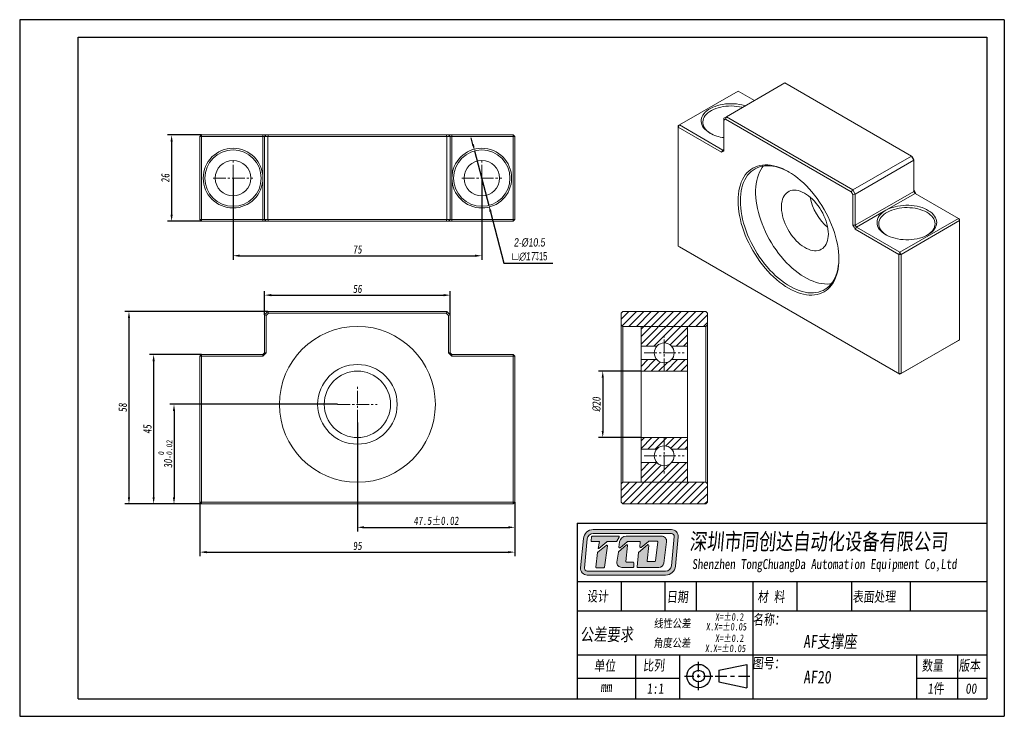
# Model space of a CAD drawing. Header units: millimetres. Extents: x 1063 to 1360, y 143 to 353.
import ezdxf

# ---------------------------------------------------------------- set-up
doc = ezdxf.new("R2010")
doc.units = ezdxf.units.MM
doc.linetypes.add('CENTER2', pattern=[28.575, 19.05, -3.175, 3.175, -3.175])
doc.layers.get('0').update_dxf_attribs({"lineweight": 20})
for name, color, linetype, lineweight in [('中心线', 5, 'CENTER2', 13), ('外框', 7, 'Continuous', 25), ('文字', 3, 'Continuous', 18), ('标注', 1, 'Continuous', 13)]:
    doc.layers.add(name, color=color, linetype=linetype, lineweight=lineweight)
doc.styles.get("Standard").update_dxf_attribs({"font": 'txt', "width": 0.8, "oblique": 5})
doc.dimstyles.new('ISO-25', dxfattribs={"dimtxt": 2.5, "dimasz": 2, "dimexe": 1.25, "dimexo": 0, "dimtad": 1, "dimzin": 9, "dimdsep": 46, "dimtxsty": 'Standard', "dimcen": 2.5, "dimadec": 0, "dimazin": 2, "dimtfac": 1, "dimtix": 1, "dimtmove": 0, "dimatfit": 0, "dimfxl": 0, "dimarcsym": 0})
doc.dimstyles.new('ISO-25$3', dxfattribs={"dimtxt": 2.5, "dimasz": 2, "dimexe": 1.25, "dimexo": 0, "dimtad": 1, "dimtoh": 1, "dimzin": 9, "dimdsep": 46, "dimtxsty": 'Standard', "dimcen": 2.5, "dimadec": 0, "dimazin": 2, "dimtfac": 1, "dimtix": 1, "dimtmove": 0, "dimatfit": 0, "dimfxl": 0, "dimarcsym": 0})

# ---------------------------------------------------------------- blocks, each defined once
blk = doc.blocks.new('55')
at = {"color": 7, "linetype": 'Continuous', "lineweight": 15}
for p, q in [((1404.45, 339.48), (1422.12, 349.68)), ((1460.31, 327.64), (1422.12, 349.68)), ((1407.98, 347.23), (1390.3, 337.02)), ((1412.93, 344.37), (1407.98, 347.23)), ((1403.74, 339.07), (1404.45, 339.48)), ((1403.74, 339.07), (1403.74, 338.49)), ((1404.24, 338.78), (1403.74, 338.49)), ((1403.74, 338.49), (1403.74, 329.27)), ((1404.45, 339.48), (1404.24, 338.78)), ((1442.13, 316.9), (1404.24, 338.78)), ((1404.45, 339.48), (1442.63, 317.43)), ((1390.3, 337.02), (1389.95, 336.41)), ((1390.3, 337.02), (1389.95, 336.82)), ((1389.95, 336.41), (1389.95, 336.82)), ((1389.95, 336.41), (1389.95, 300.48)), ((1403.03, 328.86), (1389.95, 336.41)), ((1390.3, 337.02), (1403.39, 329.47)), ((1403.74, 329.68), (1403.39, 329.47)), ((1403.39, 329.47), (1403.03, 328.86)), ((1403.03, 328.86), (1403.39, 329.06)), ((1403.39, 329.06), (1403.74, 329.27)), ((1442.63, 317.43), (1460.31, 327.64)), ((1461.01, 326.41), (1460.31, 327.64)), ((1460.51, 327.52), (1460.31, 327.64)), ((1460.51, 327.52), (1461.01, 326.65)), ((1461.01, 326.65), (1461.01, 326.41)), ((1443.34, 316.21), (1461.01, 326.41)), ((1461.01, 317.02), (1461.01, 326.41)), ((1442.63, 317.43), (1442.13, 316.9)), ((1442.63, 316.04), (1442.13, 316.9)), ((1442.63, 317.43), (1443.34, 316.21)), ((1443.34, 316.21), (1442.63, 316.04)), ((1442.63, 306.82), (1442.63, 316.04)), ((1443.34, 306.82), (1461.01, 317.02)), ((1443.34, 316.21), (1443.34, 306.82)), ((1461.37, 316.41), (1452.53, 311.31)), ((1461.37, 316.82), (1461.01, 317.43)), ((1461.37, 316.41), (1461.01, 317.02)), ((1461.72, 316.21), (1461.37, 316.82)), ((1474.45, 308.86), (1461.37, 316.41)), ((1452.53, 311.31), (1443.69, 306.2)), ((1456.77, 298.65), (1474.45, 308.86)), ((1474.45, 308.86), (1474.8, 308.25)), ((1474.45, 308.86), (1474.8, 308.65)), ((1442.63, 306.82), (1442.98, 306.2)), ((1443.34, 306.82), (1442.63, 306.82)), ((1442.98, 306.2), (1443.34, 305.59)), ((1443.34, 306.82), (1443.69, 306.2)), ((1443.34, 305.59), (1443.69, 306.2)), ((1443.69, 306.2), (1456.77, 298.65)), ((1474.8, 308.25), (1457.13, 298.04)), ((1474.8, 308.25), (1474.8, 308.65)), ((1474.8, 272.32), (1474.8, 308.25)), ((1456.42, 298.04), (1443.34, 305.59)), ((1389.95, 300.48), (1456.42, 262.11)), ((1389.95, 300.48), (1390.3, 300.28)), ((1456.77, 261.91), (1390.3, 300.28)), ((1456.42, 298.04), (1456.77, 298.65)), ((1456.42, 262.11), (1456.42, 298.04)), ((1456.42, 298.04), (1457.13, 298.04)), ((1457.13, 298.04), (1456.77, 298.65)), ((1457.13, 298.04), (1457.13, 262.11)), ((1474.45, 272.11), (1456.77, 261.91)), ((1457.13, 262.11), (1474.8, 272.32)), ((1474.8, 272.32), (1474.45, 272.11)), ((1456.42, 262.11), (1457.13, 262.11)), ((1456.42, 262.11), (1456.77, 261.91)), ((1456.77, 261.91), (1457.13, 262.11))]:
    blk.add_line(p, q, dxfattribs=at)
at = {"color": 7, "linetype": 'Continuous', "lineweight": 15, "flags": 128}
for points in [[(1399.5, 334.58), (1398.93, 334.94), (1398.42, 335.33), (1397.97, 335.75), (1397.6, 336.19), (1397.3, 336.64), (1397.08, 337.12), (1396.93, 337.6), (1396.86, 338.09), (1396.88, 338.58), (1396.97, 339.06), (1397.14, 339.54), (1397.39, 340.01), (1397.72, 340.46), (1398.11, 340.89), (1398.58, 341.3), (1399.11, 341.68), (1399.7, 342.04), (1400.34, 342.35), (1401.04, 342.64), (1401.77, 342.88), (1402.55, 343.08), (1403.35, 343.24), (1404.17, 343.35), (1405.01, 343.42), (1405.86, 343.44), (1406.71, 343.42), (1407.55, 343.35), (1408.37, 343.24), (1409.17, 343.08), (1409.95, 342.88), (1410.2, 342.8)], [(1409.36, 342.31), (1409.16, 342.36), (1408.39, 342.53), (1407.59, 342.64), (1406.78, 342.72), (1405.96, 342.75), (1405.14, 342.73), (1404.33, 342.67), (1403.53, 342.56), (1402.75, 342.41), (1402, 342.21), (1401.29, 341.98), (1400.62, 341.7), (1400, 341.39), (1399.43, 341.05), (1398.92, 340.68), (1398.48, 340.28), (1398.11, 339.85), (1397.81, 339.41), (1397.58, 338.96), (1397.44, 338.49), (1397.37, 338.02), (1397.38, 337.54), (1397.46, 337.07), (1397.63, 336.61), (1397.88, 336.16), (1398.2, 335.72), (1398.59, 335.3), (1399.04, 334.91), (1399.57, 334.54), (1399.68, 334.47)], [(1407.98, 314.16), (1408.01, 315.21), (1408.09, 316.21), (1408.23, 317.18), (1408.42, 318.11), (1408.67, 318.99), (1408.97, 319.82), (1409.32, 320.59), (1409.72, 321.32), (1410.17, 321.98), (1410.67, 322.58), (1411.22, 323.12), (1411.8, 323.6), (1412.43, 324.01), (1413.1, 324.35), (1413.81, 324.62), (1414.55, 324.82), (1415.32, 324.95), (1416.12, 325.01), (1416.94, 325), (1417.79, 324.91), (1418.66, 324.76), (1419.55, 324.53), (1420.44, 324.24), (1421.35, 323.87), (1422.27, 323.44), (1423.18, 322.94), (1424.1, 322.38), (1425.02, 321.76), (1425.92, 321.07), (1426.82, 320.33), (1427.71, 319.54), (1428.58, 318.69), (1429.42, 317.79), (1430.25, 316.85), (1431.05, 315.87), (1431.82, 314.85), (1432.56, 313.79), (1433.27, 312.71), (1433.93, 311.59), (1434.56, 310.46), (1435.15, 309.3), (1435.7, 308.14), (1436.19, 306.96), (1436.65, 305.77), (1437.05, 304.59), (1437.4, 303.41), (1437.7, 302.23), (1437.95, 301.07), (1438.14, 299.92), (1438.28, 298.79), (1438.36, 297.69), (1438.39, 296.61), (1438.36, 295.57), (1438.28, 294.56), (1438.14, 293.59), (1437.95, 292.66), (1437.7, 291.78), (1437.4, 290.96), (1437.05, 290.18), (1436.65, 289.46), (1436.19, 288.79), (1435.7, 288.19), (1435.15, 287.65), (1434.56, 287.18), (1433.93, 286.77), (1433.27, 286.43), (1432.56, 286.15), (1431.82, 285.95), (1431.05, 285.82), (1430.25, 285.76), (1429.42, 285.78), (1428.58, 285.86), (1427.71, 286.01), (1426.82, 286.24), (1425.92, 286.54), (1425.02, 286.9), (1424.1, 287.33), (1423.18, 287.83), (1422.27, 288.39), (1421.35, 289.02), (1420.44, 289.7), (1419.55, 290.44), (1418.66, 291.24), (1417.79, 292.08), (1416.94, 292.98), (1416.12, 293.92), (1415.32, 294.9), (1414.55, 295.92), (1413.81, 296.98), (1413.1, 298.07), (1412.43, 299.18), (1411.8, 300.31), (1411.22, 301.47), (1410.67, 302.64), (1410.17, 303.81), (1409.72, 305), (1409.32, 306.18), (1408.97, 307.37), (1408.67, 308.54), (1408.42, 309.71), (1408.23, 310.85), (1408.09, 311.98), (1408.01, 313.09), (1407.98, 314.16)], [(1423.36, 322.84), (1422.86, 323.11), (1421.96, 323.55), (1421.06, 323.93), (1420.17, 324.24), (1419.3, 324.47), (1418.44, 324.64), (1417.59, 324.74), (1416.78, 324.76), (1415.98, 324.71), (1415.22, 324.6), (1414.48, 324.41), (1413.78, 324.15), (1413.12, 323.82), (1412.49, 323.43), (1411.91, 322.97), (1411.37, 322.44), (1410.87, 321.85), (1410.42, 321.2), (1410.02, 320.49), (1409.67, 319.73), (1409.37, 318.92), (1409.13, 318.05), (1408.94, 317.14), (1408.8, 316.19), (1408.72, 315.19), (1408.69, 314.16)], [(1415.59, 324.66), (1415.24, 324.19), (1414.81, 323.51), (1414.44, 322.77), (1414.11, 321.98), (1413.84, 321.14), (1413.62, 320.25), (1413.46, 319.32), (1413.35, 318.35), (1413.29, 317.34), (1413.29, 316.29), (1413.35, 315.21), (1413.46, 314.11), (1413.62, 312.99), (1413.84, 311.85), (1414.11, 310.69), (1414.44, 309.53), (1414.81, 308.36), (1415.24, 307.19), (1415.71, 306.03), (1416.23, 304.87), (1416.79, 303.73), (1417.4, 302.6), (1418.04, 301.49), (1418.72, 300.41), (1419.44, 299.36), (1420.19, 298.34), (1420.97, 297.36), (1421.78, 296.42), (1422.61, 295.52), (1423.46, 294.67), (1424.33, 293.87), (1425.21, 293.12), (1426.1, 292.43), (1427, 291.8), (1427.91, 291.23), (1428.81, 290.72), (1429.72, 290.28), (1430.61, 289.91), (1431.5, 289.6), (1432.38, 289.36), (1433.24, 289.2), (1434.08, 289.1), (1434.9, 289.07), (1435.69, 289.12), (1436.08, 289.17)], [(1435.21, 304.16), (1435.18, 303.46), (1435.09, 302.79), (1434.96, 302.16), (1434.77, 301.58), (1434.52, 301.06), (1434.23, 300.59), (1433.89, 300.18), (1433.51, 299.83), (1433.08, 299.55), (1432.61, 299.34), (1432.11, 299.2), (1431.58, 299.12), (1431.02, 299.12), (1430.44, 299.19), (1429.84, 299.34), (1429.22, 299.55), (1428.6, 299.83), (1427.98, 300.17), (1427.35, 300.58), (1426.74, 301.05), (1426.13, 301.57), (1425.54, 302.15), (1424.97, 302.77), (1424.42, 303.44), (1423.9, 304.15), (1423.42, 304.88), (1422.97, 305.65), (1422.56, 306.43), (1422.2, 307.23), (1421.88, 308.03), (1421.62, 308.84), (1421.4, 309.64), (1421.24, 310.43), (1421.13, 311.21), (1421.07, 311.96), (1421.07, 312.68), (1421.13, 313.37), (1421.24, 314.02), (1421.4, 314.62), (1421.62, 315.17), (1421.88, 315.67), (1422.2, 316.11), (1422.56, 316.49), (1422.97, 316.8), (1423.42, 317.05), (1423.9, 317.23), (1424.42, 317.34), (1424.97, 317.37), (1425.54, 317.34), (1426.13, 317.23), (1426.74, 317.06), (1427.35, 316.81), (1427.98, 316.5), (1428.6, 316.12), (1429.22, 315.68), (1429.84, 315.19), (1430.44, 314.63), (1431.02, 314.03), (1431.58, 313.39), (1432.11, 312.7), (1432.61, 311.98), (1433.08, 311.23), (1433.51, 310.45), (1433.89, 309.66), (1434.23, 308.86), (1434.52, 308.05), (1434.77, 307.25), (1434.96, 306.45), (1435.09, 305.66), (1435.18, 304.9), (1435.21, 304.16)], [(1408.69, 314.16), (1408.72, 313.1), (1408.8, 312.01), (1408.94, 310.9), (1409.13, 309.77), (1409.37, 308.62), (1409.67, 307.46), (1410.02, 306.29), (1410.42, 305.12), (1410.87, 303.95), (1411.37, 302.79), (1411.91, 301.64), (1412.49, 300.51), (1413.12, 299.39), (1413.78, 298.29), (1414.48, 297.23), (1415.22, 296.19), (1415.98, 295.19), (1416.78, 294.23), (1417.59, 293.31), (1418.44, 292.43), (1419.3, 291.61), (1420.17, 290.83), (1421.06, 290.12), (1421.96, 289.45), (1422.86, 288.85), (1423.76, 288.31), (1424.67, 287.84), (1425.57, 287.43), (1426.46, 287.09), (1427.34, 286.82), (1428.21, 286.62), (1429.06, 286.48), (1429.89, 286.42), (1430.7, 286.43), (1431.48, 286.52), (1432.23, 286.67), (1432.95, 286.89), (1433.63, 287.19), (1434.28, 287.55), (1434.88, 287.98), (1435.44, 288.47), (1435.96, 289.03), (1436.44, 289.65), (1436.86, 290.33), (1437.24, 291.06), (1437.56, 291.85), (1437.83, 292.69), (1438.05, 293.58), (1438.21, 294.51), (1438.33, 295.49), (1438.38, 296.5), (1438.39, 296.82)], [(1464.9, 310.7), (1464.3, 311.01), (1463.64, 311.3), (1462.93, 311.54), (1462.19, 311.75), (1461.42, 311.91), (1460.63, 312.03), (1459.82, 312.1), (1459, 312.13), (1458.18, 312.11), (1457.36, 312.05), (1456.56, 311.94), (1455.78, 311.79), (1455.03, 311.6), (1454.32, 311.36), (1453.65, 311.09), (1453.03, 310.78), (1452.46, 310.43), (1451.96, 310.06), (1451.51, 309.66), (1451.14, 309.24), (1450.84, 308.8), (1450.62, 308.34), (1450.47, 307.88), (1450.4, 307.4), (1450.41, 306.93), (1450.5, 306.46), (1450.67, 305.99), (1450.91, 305.54), (1451.23, 305.1), (1451.62, 304.69), (1452.08, 304.29), (1452.6, 303.93), (1452.71, 303.86)], [(1452.53, 311.31), (1453.16, 311.64), (1453.83, 311.93), (1454.56, 312.19), (1455.32, 312.4), (1456.11, 312.57), (1456.93, 312.7), (1457.77, 312.79), (1458.61, 312.83), (1459.46, 312.82), (1460.3, 312.77), (1461.13, 312.67), (1461.94, 312.52), (1462.73, 312.33), (1463.47, 312.11), (1464.18, 311.84), (1464.85, 311.53), (1465.45, 311.19), (1466, 310.82), (1466.49, 310.42), (1466.91, 309.99), (1467.26, 309.55), (1467.54, 309.08), (1467.73, 308.61), (1467.85, 308.12), (1467.89, 307.63), (1467.85, 307.14), (1467.73, 306.66), (1467.54, 306.18), (1467.26, 305.72), (1466.91, 305.27), (1466.49, 304.85), (1466, 304.45), (1465.45, 304.08), (1464.85, 303.74), (1464.18, 303.43), (1463.47, 303.16), (1462.73, 302.93), (1461.94, 302.75), (1461.13, 302.6), (1460.3, 302.5), (1459.46, 302.45), (1458.61, 302.44), (1457.77, 302.48), (1456.93, 302.56), (1456.11, 302.69), (1455.32, 302.87), (1454.56, 303.08), (1453.83, 303.34), (1453.16, 303.63), (1452.53, 303.96)], [(1452.53, 303.96), (1451.94, 304.34), (1451.41, 304.75), (1450.96, 305.18), (1450.58, 305.65), (1450.28, 306.13), (1450.07, 306.62), (1449.94, 307.12), (1449.89, 307.63), (1449.94, 308.14), (1450.07, 308.65), (1450.28, 309.14), (1450.58, 309.62), (1450.96, 310.08), (1451.41, 310.52), (1451.94, 310.93), (1452.53, 311.31)], [(1465.08, 303.86), (1465.58, 304.2), (1466.06, 304.59), (1466.47, 305), (1466.8, 305.43), (1467.07, 305.88), (1467.25, 306.34), (1467.36, 306.81), (1467.39, 307.28), (1467.34, 307.76), (1467.21, 308.23), (1467.01, 308.69), (1466.73, 309.13), (1466.37, 309.56), (1465.95, 309.96), (1465.46, 310.34), (1464.9, 310.7)]]:
    blk.add_lwpolyline(points, dxfattribs=at)
at = {"color": 7, "linetype": 'Continuous', "lineweight": 15}
for centre, radius, start, end in [((1405.23, 345.02), 11.91, 241.2495, 262.8275), ((1445.65, 318.36), 16.22, 190.9513, 229.0434)]:
    blk.add_arc(centre, radius, start, end, dxfattribs=at)
blk = doc.blocks.new('*D10')
at = {"layer": 'Defpoints', "color": 0, "transparency": 16777216}
for p in [(1127.06, 305.53), (1202.06, 305.53), (1202.06, 282.13)]:
    blk.add_point(p, dxfattribs=at)
at = {"layer": '标注', "color": 0, "lineweight": -2, "transparency": 16777216}
for p, q in [((1127.06, 305.53), (1127.06, 280.88)), ((1202.06, 305.53), (1202.06, 280.88)), ((1129.06, 282.13), (1200.06, 282.13))]:
    blk.add_line(p, q, dxfattribs=at)
at = {"layer": '标注', "color": 0, "transparency": 16777216}
for points in [[(1129.06, 282.47), (1129.06, 281.8), (1127.06, 282.13)], [(1200.06, 282.47), (1200.06, 281.8), (1202.06, 282.13)]]:
    blk.add_solid(points, dxfattribs=at)
at = {"layer": '标注', "color": 0, "transparency": 16777216, "insert": (1164.56, 284.01), "char_height": 2.5, "attachment_point": 5}
blk.add_mtext('75', dxfattribs=at)
blk = doc.blocks.new('*D11')
at = {"layer": 'Defpoints', "color": 0, "transparency": 16777216}
for p in [(1117.56, 318.53), (1108.54, 292.53), (1117.56, 292.53)]:
    blk.add_point(p, dxfattribs=at)
at = {"layer": '标注', "color": 0, "lineweight": -2, "transparency": 16777216}
for p, q in [((1117.56, 318.53), (1107.29, 318.53)), ((1108.54, 316.53), (1108.54, 294.53)), ((1117.56, 292.53), (1107.29, 292.53))]:
    blk.add_line(p, q, dxfattribs=at)
at = {"layer": '标注', "color": 0, "transparency": 16777216}
for points in [[(1108.2, 316.53), (1108.87, 316.53), (1108.54, 318.53)], [(1108.2, 294.53), (1108.87, 294.53), (1108.54, 292.53)]]:
    blk.add_solid(points, dxfattribs=at)
at = {"layer": '标注', "color": 0, "transparency": 16777216, "insert": (1106.66, 305.53), "char_height": 2.5, "attachment_point": 5, "rotation": 90}
blk.add_mtext('26', dxfattribs=at)
blk = doc.blocks.new('*D12')
at = {"layer": 'Defpoints', "color": 0, "transparency": 16777216}
for p in [(1192.56, 270.25), (1136.56, 264.35), (1192.56, 264.35)]:
    blk.add_point(p, dxfattribs=at)
at = {"layer": '标注', "color": 0, "lineweight": -2, "transparency": 16777216}
for p, q in [((1136.56, 264.35), (1136.56, 271.5)), ((1138.56, 270.25), (1190.56, 270.25)), ((1192.56, 264.35), (1192.56, 271.5))]:
    blk.add_line(p, q, dxfattribs=at)
at = {"layer": '标注', "color": 0, "transparency": 16777216}
for points in [[(1138.56, 270.59), (1138.56, 269.92), (1136.56, 270.25)], [(1190.56, 270.59), (1190.56, 269.92), (1192.56, 270.25)]]:
    blk.add_solid(points, dxfattribs=at)
at = {"layer": '标注', "color": 0, "transparency": 16777216, "insert": (1164.56, 272.13), "char_height": 2.5, "attachment_point": 5}
blk.add_mtext('56', dxfattribs=at)
blk = doc.blocks.new('*D13')
at = {"layer": 'Defpoints', "color": 0, "transparency": 16777216}
for p in [(1117.56, 252.35), (1103.12, 207.35), (1117.56, 207.35)]:
    blk.add_point(p, dxfattribs=at)
at = {"layer": '标注', "color": 0, "lineweight": -2, "transparency": 16777216}
for p, q in [((1117.56, 252.35), (1101.87, 252.35)), ((1103.12, 250.35), (1103.12, 209.35)), ((1117.56, 207.35), (1101.87, 207.35))]:
    blk.add_line(p, q, dxfattribs=at)
at = {"layer": '标注', "color": 0, "transparency": 16777216}
for points in [[(1102.79, 250.35), (1103.45, 250.35), (1103.12, 252.35)], [(1102.79, 209.35), (1103.45, 209.35), (1103.12, 207.35)]]:
    blk.add_solid(points, dxfattribs=at)
at = {"layer": '标注', "color": 0, "transparency": 16777216, "insert": (1101.25, 229.85), "char_height": 2.5, "attachment_point": 5, "rotation": 90}
blk.add_mtext('45', dxfattribs=at)
blk = doc.blocks.new('*D14')
at = {"layer": 'Defpoints', "color": 0, "transparency": 16777216}
for p in [(1158.56, 237.35), (1109.26, 207.35), (1117.56, 207.35)]:
    blk.add_point(p, dxfattribs=at)
at = {"layer": '标注', "color": 0, "lineweight": -2, "transparency": 16777216}
for p, q in [((1158.56, 237.35), (1108.01, 237.35)), ((1109.26, 235.35), (1109.26, 209.35)), ((1117.56, 207.35), (1108.01, 207.35))]:
    blk.add_line(p, q, dxfattribs=at)
at = {"layer": '标注', "color": 0, "transparency": 16777216}
for points in [[(1108.92, 235.35), (1109.59, 235.35), (1109.26, 237.35)], [(1108.92, 209.35), (1109.59, 209.35), (1109.26, 207.35)]]:
    blk.add_solid(points, dxfattribs=at)
at = {"layer": '标注', "color": 0, "transparency": 16777216, "insert": (1106.63, 222.35), "char_height": 2.5, "attachment_point": 5, "rotation": 90}
blk.add_mtext('30{\\H0.7x;\\S 0^ -0.02;}', dxfattribs=at)
blk = doc.blocks.new('*D15')
at = {"layer": 'Defpoints', "color": 0, "transparency": 16777216}
for p in [(1137.56, 265.35), (1095.68, 207.35), (1117.56, 207.35)]:
    blk.add_point(p, dxfattribs=at)
at = {"layer": '标注', "color": 0, "lineweight": -2, "transparency": 16777216}
for p, q in [((1137.56, 265.35), (1094.43, 265.35)), ((1095.68, 263.35), (1095.68, 209.35)), ((1117.56, 207.35), (1094.43, 207.35))]:
    blk.add_line(p, q, dxfattribs=at)
at = {"layer": '标注', "color": 0, "transparency": 16777216}
for points in [[(1095.35, 263.35), (1096.01, 263.35), (1095.68, 265.35)], [(1095.35, 209.35), (1096.01, 209.35), (1095.68, 207.35)]]:
    blk.add_solid(points, dxfattribs=at)
at = {"layer": '标注', "color": 0, "transparency": 16777216, "insert": (1093.8, 236.35), "char_height": 2.5, "attachment_point": 5, "rotation": 90}
blk.add_mtext('58', dxfattribs=at)
blk = doc.blocks.new('*D16')
at = {"layer": 'Defpoints', "color": 0, "transparency": 16777216}
for p in [(1117.06, 207.85), (1212.06, 207.85), (1212.06, 192.8)]:
    blk.add_point(p, dxfattribs=at)
at = {"layer": '标注', "color": 0, "lineweight": -2, "transparency": 16777216}
for p, q in [((1117.06, 207.85), (1117.06, 191.55)), ((1212.06, 207.85), (1212.06, 191.55)), ((1119.06, 192.8), (1210.06, 192.8))]:
    blk.add_line(p, q, dxfattribs=at)
at = {"layer": '标注', "color": 0, "transparency": 16777216}
for points in [[(1119.06, 193.13), (1119.06, 192.47), (1117.06, 192.8)], [(1210.06, 193.13), (1210.06, 192.47), (1212.06, 192.8)]]:
    blk.add_solid(points, dxfattribs=at)
at = {"layer": '标注', "color": 0, "transparency": 16777216, "insert": (1164.56, 194.68), "char_height": 2.5, "attachment_point": 5}
blk.add_mtext('95', dxfattribs=at)
blk = doc.blocks.new('*D17')
at = {"layer": 'Defpoints', "color": 0, "transparency": 16777216}
for p in [(1164.56, 231.85), (1212.06, 207.85), (1212.06, 200.27)]:
    blk.add_point(p, dxfattribs=at)
at = {"layer": '标注', "color": 0, "lineweight": -2, "transparency": 16777216}
for p, q in [((1164.56, 231.85), (1164.56, 199.02)), ((1212.06, 207.85), (1212.06, 199.02)), ((1166.56, 200.27), (1210.06, 200.27))]:
    blk.add_line(p, q, dxfattribs=at)
at = {"layer": '标注', "color": 0, "transparency": 16777216}
for points in [[(1166.56, 200.61), (1166.56, 199.94), (1164.56, 200.27)], [(1210.06, 200.61), (1210.06, 199.94), (1212.06, 200.27)]]:
    blk.add_solid(points, dxfattribs=at)
at = {"layer": '标注', "color": 0, "transparency": 16777216, "insert": (1188.31, 202.24), "char_height": 2.5, "attachment_point": 5}
blk.add_mtext('47.5%%P0.02', dxfattribs=at)
blk = doc.blocks.new('*D18')
at = {"layer": 'Defpoints', "color": 0, "transparency": 16777216}
for p in [(1199.91, 313.75), (1204.21, 297.3)]:
    blk.add_point(p, dxfattribs=at)
at = {"layer": '标注', "color": 0, "lineweight": -2, "transparency": 16777216}
for p, q in [((1199.4, 315.68), (1198.9, 317.62)), ((1199.91, 313.75), (1204.21, 297.3)), ((1204.72, 295.37), (1208.76, 279.93)), ((1208.76, 279.93), (1223.48, 279.93))]:
    blk.add_line(p, q, dxfattribs=at)
at = {"layer": '标注', "color": 0, "transparency": 16777216}
for points in [[(1199.73, 315.77), (1199.08, 315.6), (1199.91, 313.75)], [(1205.04, 295.45), (1204.4, 295.28), (1204.21, 297.3)]]:
    blk.add_solid(points, dxfattribs=at)
at = {"layer": '标注', "color": 0, "transparency": 16777216, "insert": (1216.43, 283.99), "char_height": 2.5, "attachment_point": 5}
blk.add_mtext('{\\fGulim|b0|i0|c129|p34;2-%%C10.5\\P\\fGDT|b0|i0|c0|p2;\\Q0;\\W0.67;v\\fGulim|b0|i0|c129|p34;\\Q5;\\W0.8;∅17\\fGDT|b0|i0|c0|p2;\\Q0;\\W0.67;x15}', dxfattribs=at)
blk = doc.blocks.new('*D19')
at = {"layer": 'Defpoints', "color": 0}
for p in [(1250.07, 247.35), (1238.53, 227.35), (1250.07, 227.35)]:
    blk.add_point(p, dxfattribs=at)
at = {"layer": '标注', "color": 0, "lineweight": -2}
for p, q in [((1250.07, 247.35), (1237.28, 247.35)), ((1238.53, 245.35), (1238.53, 229.35)), ((1250.07, 227.35), (1237.28, 227.35))]:
    blk.add_line(p, q, dxfattribs=at)
at = {"layer": '标注', "color": 0}
for points in [[(1238.2, 245.35), (1238.87, 245.35), (1238.53, 247.35)], [(1238.2, 229.35), (1238.87, 229.35), (1238.53, 227.35)]]:
    blk.add_solid(points, dxfattribs=at)
at = {"layer": '标注', "color": 0, "insert": (1236.66, 237.35), "char_height": 2.5, "attachment_point": 5, "rotation": 90}
blk.add_mtext('{\\fISOCPEUR|b0|i0|c0|p34;%%C}20', dxfattribs=at)
blk = doc.blocks.new('Y')
at = {"lineweight": 30}
for p, q in [((-4136.76, 2009.27), (-3862.74, 2009.27)), ((-4154.44, 2003.97), (-3857.44, 2003.97)), ((-4154.44, 2003.97), (-3857.44, 2003.97))]:
    blk.add_line(p, q, dxfattribs=at)
for points in [[(-3857.44, 2213.99), (-4154.44, 2213.99), (-4154.44, 2003.97)], [(-4136.76, 2009.27), (-4136.76, 2208.69), (-3862.74, 2208.69)]]:
    blk.add_lwpolyline(points, dxfattribs=at)
blk = doc.blocks.new('W')
at = {"lineweight": 30}
for p, q in [((-3857.44, 2213.99), (-3857.44, 2003.97)), ((-3857.44, 2213.99), (-3857.44, 2003.97)), ((-3862.74, 2208.69), (-3862.74, 2009.27))]:
    blk.add_line(p, q, dxfattribs=at)
blk.add_blockref('Y', (0, 0))

msp = doc.modelspace()

# ---------------------------------------------------------------- hatches: boundary and pattern name
at = {"layer": '文字'}
h = msp.add_hatch(color=256, dxfattribs=at)
h.dxf.hatch_style = 1
h.paths.add_polyline_path([(1259.275, 199.592), (1235.673, 199.592, 0.3871904), (1232.692, 196.876), (1231.868, 188.052, 0.4417631), (1233.855, 185.87), (1257.471, 185.87, 0.3876272), (1260.453, 188.59), (1261.263, 197.413, 0.4413093)])
h.paths.add_polyline_path([(1259.275, 198.394, -0.4413093), (1260.07, 197.523), (1259.26, 188.7, -0.3876272), (1257.471, 187.068), (1233.855, 187.068, -0.4417631), (1233.06, 187.941), (1233.885, 196.765, -0.3871904), (1235.673, 198.394)], flags=16)
h.paths.add_polyline_path([(1243.305, 197.625, -0.5692565), (1243.481, 197.331), (1242.812, 196.097, -0.2751589), (1242.637, 195.993), (1239.945, 195.993, 0.1785487), (1239.816, 195.945), (1237.374, 193.86), (1237.202, 193.86), (1237.592, 195.996), (1235.221, 195.996, -0.4551699), (1235.023, 196.223), (1235.191, 197.434, -0.3736999), (1235.389, 197.606)], flags=0)
h.paths.add_polyline_path([(1239.609, 194.841, -0.6728841), (1239.93, 194.657), (1239.066, 188.255, -0.3754282), (1238.868, 188.082), (1236.684, 188.082, -0.4451596), (1236.485, 188.302), (1236.944, 192.677, -0.2032664), (1237.02, 192.814)], flags=0)
h.paths.add_polyline_path([(1245.6, 197.626), (1256.285, 197.626, -0.4535474), (1257.769, 195.932), (1256.913, 189.501, -0.3759441), (1255.429, 188.202), (1249.093, 188.202, -0.443757), (1248.894, 188.422), (1249.321, 192.687), (1252.063, 195.015, -0.6781546), (1252.391, 194.841), (1251.884, 190.196, 0.4464345), (1252.082, 189.975), (1254.202, 189.975, 0.3783283), (1254.4, 190.15), (1255.112, 195.857, 0.4510331), (1254.914, 196.081), (1252.419, 196.081, 0.1736567), (1252.293, 196.036), (1250.077, 194.215, -0.6630003), (1249.751, 194.386), (1249.866, 195.759, 0.4388203), (1249.667, 195.976), (1246.036, 195.976, 0.1753949), (1245.908, 195.929), (1243.748, 194.129, -0.6807563), (1243.422, 194.308), (1243.62, 195.88, -0.3779258)], flags=0)
h.paths.add_polyline_path([(1243.308, 192.883), (1245.721, 195.004, -0.6841835), (1246.051, 194.832), (1245.527, 190.01, 0.4462884), (1245.725, 189.788), (1247.662, 189.788, -0.4142136), (1247.862, 189.589), (1247.862, 188.402, -0.4142136), (1247.662, 188.202), (1244.275, 188.202, -0.4294817), (1242.78, 189.777), (1243.242, 192.763, -0.1758286)], flags=0)
h.paths.add_polyline_path([(1243.481, 197.331, 0.5692565), (1243.305, 197.625), (1235.389, 197.606, 0.3736999), (1235.191, 197.434), (1235.023, 196.223, 0.4551699), (1235.221, 195.996), (1237.592, 195.996), (1237.202, 193.86), (1237.374, 193.86), (1239.816, 195.945, -0.1785487), (1239.945, 195.993), (1242.637, 195.993, 0.2751589), (1242.812, 196.097)], flags=0)
h.paths.add_polyline_path([(1239.93, 194.657, 0.6728841), (1239.609, 194.841), (1237.02, 192.814, 0.2032664), (1236.944, 192.677), (1236.485, 188.302, 0.4451596), (1236.684, 188.082), (1238.868, 188.082, 0.3754282), (1239.066, 188.255)], flags=0)
h.paths.add_polyline_path([(1246.051, 194.832, 0.6841835), (1245.721, 195.004), (1243.308, 192.883, 0.1758286), (1243.242, 192.763), (1242.78, 189.777, 0.4294817), (1244.275, 188.202), (1247.662, 188.202, 0.4142136), (1247.862, 188.402), (1247.862, 189.589, 0.4142136), (1247.662, 189.788), (1245.725, 189.788, -0.4462884), (1245.527, 190.01)], flags=0)
h.paths.add_polyline_path([(1256.285, 197.626), (1245.6, 197.626, 0.3779258), (1243.62, 195.88), (1243.422, 194.308, 0.6807563), (1243.748, 194.129), (1245.908, 195.929, -0.1753949), (1246.036, 195.976), (1249.667, 195.976, -0.4388203), (1249.866, 195.759), (1249.751, 194.386, 0.6630003), (1250.077, 194.215), (1252.293, 196.036, -0.1736567), (1252.419, 196.081), (1254.914, 196.081, -0.4510331), (1255.112, 195.857), (1254.4, 190.15, -0.3783283), (1254.202, 189.975), (1252.082, 189.975, -0.4464345), (1251.884, 190.196), (1252.391, 194.841, 0.6781546), (1252.063, 195.015), (1249.321, 192.687), (1248.894, 188.422, 0.443757), (1249.093, 188.202), (1255.429, 188.202, 0.3759441), (1256.913, 189.501), (1257.769, 195.932, 0.4535474)], flags=0)
h = msp.add_hatch(color=256, dxfattribs=at)
h.dxf.hatch_style = 1
h.paths.add_polyline_path([(1243.481, 197.331, 0.5692565), (1243.305, 197.625), (1235.389, 197.606, 0.3736999), (1235.191, 197.434), (1235.023, 196.223, 0.4551699), (1235.221, 195.996), (1237.592, 195.996), (1237.202, 193.86), (1237.374, 193.86), (1239.816, 195.945, -0.1785487), (1239.945, 195.993), (1242.637, 195.993, 0.2751589), (1242.812, 196.097)])
h.paths.add_polyline_path([(1239.93, 194.657, 0.6728841), (1239.609, 194.841), (1237.02, 192.814, 0.2032664), (1236.944, 192.677), (1236.485, 188.302, 0.4451596), (1236.684, 188.082), (1238.868, 188.082, 0.3754282), (1239.066, 188.255)])
h.paths.add_polyline_path([(1246.051, 194.832, 0.6841835), (1245.721, 195.004), (1243.308, 192.883, 0.1758286), (1243.242, 192.763), (1242.78, 189.777, 0.4294817), (1244.275, 188.202), (1247.662, 188.202, 0.4142136), (1247.862, 188.402), (1247.862, 189.589, 0.4142136), (1247.662, 189.788), (1245.725, 189.788, -0.4462884), (1245.527, 190.01)])
h.paths.add_polyline_path([(1256.285, 197.626), (1245.6, 197.626, 0.3779258), (1243.62, 195.88), (1243.422, 194.308, 0.6807563), (1243.748, 194.129), (1245.908, 195.929, -0.1753949), (1246.036, 195.976), (1249.667, 195.976, -0.4388203), (1249.866, 195.759), (1249.751, 194.386, 0.6630003), (1250.077, 194.215), (1252.293, 196.036, -0.1736567), (1252.419, 196.081), (1254.914, 196.081, -0.4510331), (1255.112, 195.857), (1254.4, 190.15, -0.3783283), (1254.202, 189.975), (1252.082, 189.975, -0.4464345), (1251.884, 190.196), (1252.391, 194.841, 0.6781546), (1252.063, 195.015), (1249.321, 192.687), (1248.894, 188.422, 0.443757), (1249.093, 188.202), (1255.429, 188.202, 0.3759441), (1256.913, 189.501), (1257.769, 195.932, 0.4535474)])
at = {"layer": '标注'}
h = msp.add_hatch(dxfattribs=at)
h.set_pattern_fill('ANSI31,_O', color=2, scale=0.5)
h.set_pattern_definition([(45, (0, 0), (-1.122532, 1.122532), [])])
h.paths.add_polyline_path([(1264.074, 260.846), (1250.074, 260.846), (1250.074, 254.846), (1254.838, 254.846, -0.4472136), (1259.311, 254.846), (1264.074, 254.846)])
h.paths.add_polyline_path([(1264.074, 250.846), (1259.311, 250.846, -0.2134218), (1257.074, 249.846), (1257.074, 247.346), (1264.074, 247.346)])
h.paths.add_polyline_path([(1257.074, 249.846, -0.2134218), (1254.838, 250.846), (1250.074, 250.846), (1250.074, 247.346), (1257.074, 247.346)])
h.paths.add_polyline_path([(1264.074, 227.346), (1257.074, 227.346), (1257.074, 224.846, -0.2134218), (1259.311, 223.846), (1264.074, 223.846)])
h.paths.add_polyline_path([(1257.074, 227.346), (1250.074, 227.346), (1250.074, 223.846), (1254.838, 223.846, -0.2134218), (1257.074, 224.846)])
h.paths.add_polyline_path([(1254.838, 219.846), (1250.074, 219.846), (1250.074, 213.846), (1264.074, 213.846), (1264.074, 219.846), (1259.311, 219.846, -0.4472136)])
h.paths.add_polyline_path([(1269.574, 260.846), (1270.074, 261.346), (1270.074, 264.846), (1269.574, 265.346), (1244.574, 265.346), (1244.074, 264.846), (1244.074, 261.346), (1244.574, 260.846)])
h.paths.add_polyline_path([(1269.574, 207.346), (1270.074, 207.846), (1270.074, 213.346), (1269.574, 213.846), (1244.574, 213.846), (1244.074, 213.346), (1244.074, 207.846), (1244.574, 207.346)])

# ---------------------------------------------------------------- linework, layer by layer
at = {"color": 7, "linetype": 'Continuous', "lineweight": 15}
for p, q in [((1117.061, 318.026), (1117.561, 318.526)), ((1117.061, 318.026), (1117.561, 318.026)), ((1117.061, 293.026), (1117.061, 318.026)), ((1117.561, 318.526), (1117.561, 318.026)), ((1117.561, 318.526), (1136.061, 318.526)), ((1136.061, 318.026), (1117.561, 318.026)), ((1117.561, 318.026), (1117.561, 293.026)), ((1136.061, 318.526), (1136.061, 318.026)), ((1136.561, 318.526), (1136.061, 318.526)), ((1136.061, 318.026), (1136.561, 318.026)), ((1136.061, 305.526), (1136.061, 318.026)), ((1137.061, 318.526), (1136.561, 318.026)), ((1137.061, 318.526), (1136.561, 318.526)), ((1137.561, 318.026), (1136.561, 318.026)), ((1136.561, 293.026), (1136.561, 318.026)), ((1137.061, 318.526), (1137.768, 318.526)), ((1137.768, 318.526), (1137.561, 318.026)), ((1191.561, 318.026), (1137.561, 318.026)), ((1137.561, 293.026), (1137.561, 318.026)), ((1137.768, 318.526), (1191.354, 318.526)), ((1191.354, 318.526), (1192.061, 318.526)), ((1191.354, 318.526), (1191.561, 318.026)), ((1192.561, 318.026), (1191.561, 318.026)), ((1191.561, 293.026), (1191.561, 318.026)), ((1192.061, 318.526), (1192.561, 318.026)), ((1192.561, 318.526), (1192.061, 318.526)), ((1193.061, 318.526), (1192.561, 318.526)), ((1192.561, 293.026), (1192.561, 318.026)), ((1193.061, 318.026), (1192.561, 318.026)), ((1193.061, 318.026), (1193.061, 318.526)), ((1193.061, 318.526), (1211.561, 318.526)), ((1193.061, 318.026), (1193.061, 305.526)), ((1211.561, 318.026), (1193.061, 318.026)), ((1211.561, 318.026), (1211.561, 318.526)), ((1212.061, 318.026), (1211.561, 318.526)), ((1211.561, 318.026), (1212.061, 318.026)), ((1211.561, 293.026), (1211.561, 318.026)), ((1212.061, 318.026), (1212.061, 293.026)), ((1136.061, 293.026), (1136.061, 305.526)), ((1193.061, 305.526), (1193.061, 293.026)), ((1117.561, 293.026), (1117.061, 293.026)), ((1117.561, 292.526), (1117.061, 293.026)), ((1117.561, 293.026), (1136.061, 293.026)), ((1117.561, 293.026), (1117.561, 292.526)), ((1136.061, 292.526), (1117.561, 292.526)), ((1136.561, 293.026), (1136.061, 293.026)), ((1136.061, 293.026), (1136.061, 292.526)), ((1136.061, 292.526), (1136.561, 292.526)), ((1136.561, 293.026), (1137.561, 293.026)), ((1136.561, 293.026), (1137.061, 292.526)), ((1136.561, 292.526), (1137.061, 292.526)), ((1137.768, 292.526), (1137.061, 292.526)), ((1137.561, 293.026), (1191.561, 293.026)), ((1137.561, 293.026), (1137.768, 292.526)), ((1191.354, 292.526), (1137.768, 292.526)), ((1191.561, 293.026), (1191.354, 292.526)), ((1192.061, 292.526), (1191.354, 292.526)), ((1191.561, 293.026), (1192.561, 293.026)), ((1192.561, 293.026), (1192.061, 292.526)), ((1192.061, 292.526), (1192.561, 292.526)), ((1192.561, 293.026), (1193.061, 293.026)), ((1192.561, 292.526), (1193.061, 292.526)), ((1193.061, 292.526), (1193.061, 293.026)), ((1193.061, 293.026), (1211.561, 293.026)), ((1211.561, 292.526), (1193.061, 292.526)), ((1212.061, 293.026), (1211.561, 293.026)), ((1211.561, 292.526), (1211.561, 293.026)), ((1211.561, 292.526), (1212.061, 293.026)), ((1136.561, 264.346), (1137.561, 265.346)), ((1136.561, 252.846), (1136.561, 264.346)), ((1136.561, 264.346), (1137.061, 264.139)), ((1137.768, 264.846), (1137.061, 264.139)), ((1137.561, 265.346), (1191.561, 265.346)), ((1137.561, 265.346), (1137.768, 264.846)), ((1191.354, 264.846), (1137.768, 264.846)), ((1191.561, 265.346), (1191.354, 264.846)), ((1192.061, 264.139), (1191.354, 264.846)), ((1191.561, 265.346), (1192.561, 264.346)), ((1192.561, 264.346), (1192.061, 264.139)), ((1192.561, 264.346), (1192.561, 252.846)), ((1244.574, 265.346), (1244.074, 264.846)), ((1244.074, 258.846), (1244.074, 264.846)), ((1244.574, 265.346), (1269.574, 265.346)), ((1270.074, 264.846), (1269.574, 265.346)), ((1270.074, 258.846), (1270.074, 264.846)), ((1137.061, 264.139), (1137.061, 252.846)), ((1192.061, 252.846), (1192.061, 264.139)), ((1244.074, 261.346), (1244.574, 260.846)), ((1269.574, 260.846), (1270.074, 261.346)), ((1244.074, 215.846), (1244.074, 258.846)), ((1269.574, 260.846), (1244.574, 260.846)), ((1244.574, 260.846), (1244.574, 213.846)), ((1250.074, 260.846), (1250.074, 213.846)), ((1264.074, 260.846), (1264.074, 213.846)), ((1269.574, 213.846), (1269.574, 260.846)), ((1270.074, 258.846), (1270.074, 215.846)), ((1136.561, 252.846), (1136.061, 252.346)), ((1136.561, 252.346), (1137.061, 252.846)), ((1136.561, 252.846), (1137.061, 252.846)), ((1192.061, 252.846), (1192.561, 252.346)), ((1192.561, 252.846), (1192.061, 252.846)), ((1192.561, 252.846), (1193.061, 252.346)), ((1117.561, 252.346), (1117.061, 251.846)), ((1117.061, 207.846), (1117.061, 251.846)), ((1117.561, 251.846), (1117.061, 251.846)), ((1117.561, 252.346), (1136.061, 252.346)), ((1117.561, 252.346), (1117.561, 251.846)), ((1117.561, 251.846), (1117.561, 207.846)), ((1136.061, 251.846), (1117.561, 251.846)), ((1136.061, 251.846), (1136.561, 252.346)), ((1136.061, 252.346), (1136.061, 251.846)), ((1192.561, 252.346), (1193.061, 251.846)), ((1193.061, 251.846), (1193.061, 252.346)), ((1193.061, 252.346), (1211.561, 252.346)), ((1211.561, 251.846), (1193.061, 251.846)), ((1211.561, 251.846), (1211.561, 252.346)), ((1212.061, 251.846), (1211.561, 252.346)), ((1211.561, 207.846), (1211.561, 251.846)), ((1211.561, 251.846), (1212.061, 251.846)), ((1212.061, 251.846), (1212.061, 207.846)), ((1264.074, 247.346), (1250.074, 247.346)), ((1250.074, 227.346), (1264.074, 227.346)), ((1244.074, 207.846), (1244.074, 215.846)), ((1244.574, 213.846), (1244.074, 213.346)), ((1244.574, 213.846), (1269.574, 213.846)), ((1270.074, 213.346), (1269.574, 213.846)), ((1270.074, 207.846), (1270.074, 215.846)), ((1117.061, 207.846), (1117.561, 207.346)), ((1117.561, 207.846), (1117.061, 207.846)), ((1117.561, 207.846), (1211.561, 207.846)), ((1117.561, 207.846), (1117.561, 207.346)), ((1211.561, 207.846), (1212.061, 207.846)), ((1211.561, 207.846), (1211.561, 207.346)), ((1211.561, 207.346), (1212.061, 207.846)), ((1244.074, 207.846), (1244.574, 207.346)), ((1269.574, 207.346), (1270.074, 207.846)), ((1211.561, 207.346), (1117.561, 207.346)), ((1244.574, 207.346), (1269.574, 207.346))]:
    msp.add_line(p, q, dxfattribs=at)
for p, q in [((1250.074, 254.846), (1254.838, 254.846)), ((1259.311, 254.846), (1264.074, 254.846)), ((1250.074, 250.846), (1254.838, 250.846)), ((1259.311, 250.846), (1264.074, 250.846)), ((1250.074, 223.846), (1254.838, 223.846)), ((1259.311, 223.846), (1264.074, 223.846)), ((1250.074, 219.846), (1254.838, 219.846)), ((1259.311, 219.846), (1264.074, 219.846))]:
    msp.add_line(p, q)
for centre, radius in [((1127.061, 305.526), 8.5), ((1202.061, 305.526), 8.5), ((1127.061, 305.526), 5.35), ((1202.061, 305.526), 5.35), ((1164.561, 237.346), 23.5), ((1164.561, 237.346), 12), ((1164.561, 237.346), 10)]:
    msp.add_circle(centre, radius, dxfattribs=at)
for centre in [(1257.074, 252.846), (1257.074, 221.846)]:
    msp.add_circle(centre, 3)
for centre, start, end in [((1127.061, 305.526), 0, 270), ((1202.061, 305.526), 270, 180), ((1127.061, 305.526), 270, 0), ((1202.061, 305.526), 180, 270)]:
    msp.add_arc(centre, 9, start, end, dxfattribs=at)
at = {"layer": '中心线', "ltscale": 0.2}
for p, q in [((1127.061, 300.026), (1127.061, 311.026)), ((1202.061, 300.026), (1202.061, 311.026)), ((1121.061, 305.526), (1133.061, 305.526)), ((1196.061, 305.526), (1208.061, 305.526)), ((1257.074, 247.346), (1257.074, 258.346)), ((1251.074, 252.846), (1263.074, 252.846)), ((1164.561, 231.846), (1164.561, 242.846)), ((1158.561, 237.346), (1170.561, 237.346)), ((1257.074, 227.346), (1257.074, 216.346)), ((1251.074, 221.846), (1263.074, 221.846))]:
    msp.add_line(p, q, dxfattribs=at)
at = {"layer": '文字', "lineweight": 30}
for p, q in [((1230.812, 201.559), (1354.318, 201.559)), ((1230.812, 201.559), (1230.812, 148.628)), ((1230.812, 183.915), (1354.318, 183.915)), ((1244.112, 183.915), (1244.112, 175.093)), ((1257.278, 183.915), (1257.278, 175.093)), ((1266.688, 183.915), (1266.688, 175.093)), ((1283.743, 183.915), (1283.743, 148.628)), ((1297.075, 183.915), (1297.075, 175.093)), ((1313.526, 183.915), (1313.526, 175.093)), ((1331.209, 183.915), (1331.209, 175.093)), ((1230.812, 175.093), (1354.318, 175.093)), ((1230.812, 161.861), (1354.318, 161.861)), ((1248.456, 161.861), (1248.456, 148.628)), ((1261.689, 161.861), (1261.689, 148.628)), ((1333.146, 161.861), (1333.146, 148.628)), ((1345.496, 161.861), (1345.496, 148.628)), ((1267.455, 156.873), (1267.455, 159.713)), ((1273.561, 157.217), (1282.016, 158.982)), ((1282.016, 158.982), (1282.016, 151.924)), ((1230.812, 154.866), (1261.689, 154.866)), ((1263.195, 155.453), (1266.035, 155.453)), ((1266.982, 155.453), (1267.928, 155.453)), ((1267.455, 154.98), (1267.455, 155.926)), ((1268.875, 155.453), (1271.715, 155.453)), ((1272.472, 155.453), (1275.949, 155.453)), ((1273.561, 157.217), (1273.561, 153.689)), ((1277.108, 155.453), (1278.267, 155.453)), ((1279.426, 155.453), (1282.903, 155.453)), ((1333.146, 154.866), (1354.318, 154.866)), ((1267.455, 151.193), (1267.455, 154.033)), ((1273.561, 153.689), (1282.016, 151.924))]:
    msp.add_line(p, q, dxfattribs=at)
at = {"layer": '文字'}
for p, q in [((1235.673, 199.592), (1259.275, 199.592)), ((1232.692, 196.876), (1231.868, 188.052)), ((1233.885, 196.765), (1233.06, 187.941)), ((1235.023, 196.223), (1235.191, 197.434)), ((1237.592, 195.996), (1235.221, 195.996)), ((1235.389, 197.606), (1243.305, 197.625)), ((1235.673, 198.394), (1259.275, 198.394)), ((1237.202, 193.86), (1237.592, 195.996)), ((1242.637, 195.993), (1239.945, 195.993)), ((1243.481, 197.331), (1242.812, 196.097)), ((1245.6, 197.626), (1256.285, 197.626)), ((1249.667, 195.976), (1246.036, 195.976)), ((1252.293, 196.036), (1250.077, 194.215)), ((1254.914, 196.081), (1252.419, 196.081)), ((1260.07, 197.523), (1259.26, 188.7)), ((1261.263, 197.413), (1260.453, 188.59)), ((1237.02, 192.814), (1239.609, 194.841)), ((1237.374, 193.86), (1237.202, 193.86)), ((1239.816, 195.945), (1237.374, 193.86)), ((1239.93, 194.657), (1239.066, 188.255)), ((1243.308, 192.883), (1245.721, 195.004)), ((1243.422, 194.308), (1243.62, 195.88)), ((1245.908, 195.929), (1243.748, 194.129)), ((1246.051, 194.832), (1245.527, 190.01)), ((1249.321, 192.687), (1252.063, 195.015)), ((1249.712, 193.916), (1249.712, 193.916)), ((1249.751, 194.386), (1249.866, 195.759)), ((1252.391, 194.841), (1251.884, 190.196)), ((1254.4, 190.15), (1255.112, 195.857)), ((1257.769, 195.932), (1256.913, 189.501)), ((1236.485, 188.302), (1236.944, 192.677)), ((1242.78, 189.777), (1243.242, 192.763)), ((1248.894, 188.422), (1249.321, 192.687)), ((1257.471, 187.068), (1233.855, 187.068)), ((1238.868, 188.082), (1236.684, 188.082)), ((1247.662, 188.202), (1244.275, 188.202)), ((1245.725, 189.788), (1247.662, 189.788)), ((1247.862, 189.589), (1247.862, 188.402)), ((1249.093, 188.202), (1255.429, 188.202)), ((1252.082, 189.975), (1254.202, 189.975)), ((1257.471, 185.87), (1233.855, 185.87))]:
    msp.add_line(p, q, dxfattribs=at)
at = {"layer": '文字', "lineweight": 30}
for radius in [3.529, 1.764]:
    msp.add_circle((1267.455, 155.453), radius, dxfattribs=at)
at = {"layer": '文字'}
for centre, radius, start, end in [((1235.673, 196.598), 2.994, 90, 174.66371), ((1259.275, 197.596), 1.996, 354.75075, 90), ((1235.673, 196.598), 1.796, 90, 174.66371), ((1235.221, 196.195), 0.2, 172.10561, 270), ((1235.389, 197.406), 0.2, 90.14277, 172.10561), ((1239.945, 195.793), 0.2, 90, 130.49363), ((1242.637, 196.192), 0.2, 270, 331.53887), ((1243.305, 197.426), 0.2, 331.53887, 90.14277), ((1245.6, 195.63), 1.996, 90, 172.81149), ((1246.036, 195.776), 0.2, 90, 129.79279), ((1249.667, 195.776), 0.2, 355.22864, 90), ((1252.419, 195.882), 0.2, 90, 129.4062), ((1254.914, 195.882), 0.2, 352.89219, 90), ((1256.285, 196.129), 1.497, 352.41382, 90), ((1259.275, 197.596), 0.798, 354.75075, 90), ((1239.732, 194.683), 0.2, 352.31021, 128.05413), ((1243.62, 194.283), 0.2, 172.81149, 309.79279), ((1245.853, 194.854), 0.2, 353.7974, 131.31456), ((1249.95, 194.37), 0.2, 175.22864, 309.4062), ((1252.193, 194.863), 0.2, 353.76947, 130.34282), ((1237.143, 192.656), 0.2, 128.05413, 174.01321), ((1243.44, 192.733), 0.2, 131.31456, 171.20377), ((1245.725, 189.988), 0.2, 173.7974, 270), ((1252.082, 190.174), 0.2, 173.76947, 270), ((1254.202, 190.174), 0.2, 270, 352.89219), ((1233.855, 187.866), 1.996, 174.66371, 270), ((1233.855, 187.866), 0.798, 174.66371, 270), ((1236.684, 188.282), 0.2, 174.01321, 270), ((1238.868, 188.282), 0.2, 270, 352.31021), ((1244.275, 189.699), 1.497, 177.02945, 270), ((1247.662, 189.589), 0.2, 0, 90), ((1247.662, 188.402), 0.2, 270, 0), ((1249.093, 188.402), 0.2, 174.28163, 270), ((1255.429, 189.699), 1.497, 270, 352.41382), ((1257.471, 188.864), 1.796, 270, 354.75075), ((1257.471, 188.864), 2.994, 270, 354.75075)]:
    msp.add_arc(centre, radius, start, end, dxfattribs=at)

# ---------------------------------------------------------------- block references
msp.add_blockref('55', (-128.646, -15.485))
at = {"layer": '外框', "lineweight": 25, "xscale": 0.9996260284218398, "yscale": 0.9996260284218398, "zscale": 0.9996260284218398}
msp.add_blockref('W', (5215.612, -1859.893), dxfattribs=at)

# ---------------------------------------------------------------- texts
at = {"layer": '文字', "oblique": 5, "width": 0.8}
for s, height, p in [('深圳市同创达自动化设备有限公司', 4.99013, (1264.691, 193.52)), ('设计', 3.1188, (1233.738, 177.958)), ('日期', 3.1188, (1257.805, 177.776)), ('材 料', 3.1188, (1285.215, 177.844)), ('表面处理', 3.1188, (1313.865, 177.844)), ('线性公差', 2.4951, (1253.927, 170.05)), ('X=±0.2', 2.2456, (1272.45, 172.154)), ('名称：', 3.1188, (1283.787, 170.931)), ('X.X=±0.05', 2.2456, (1269.673, 169.202)), ('角度公差', 2.4951, (1253.873, 164.196)), ('X=±0.2', 2.2456, (1272.45, 165.739)), ('X.X=±0.05', 2.2456, (1269.389, 162.683)), ('单位', 3.1188, (1235.918, 157.03)), ('比列', 3.1188, (1250.651, 157.131)), ('图号：', 3.1188, (1283.698, 157.773)), ('数量', 3.1188, (1334.728, 157.08)), ('版本', 3.1188, (1345.895, 157.08)), (' mm', 3.1188, (1236.188, 150.662)), ('1:1', 3.1188, (1251.828, 150.132)), ('1件', 3.1188, (1336.499, 150.132)), ('00', 3.1188, (1347.904, 150.132))]:
    msp.add_text(s, height=height, dxfattribs=at).set_placement(p)
at = {"layer": '文字', "color": 3, "oblique": 5, "width": 0.8}
msp.add_text('Shenzhen TongChuangDa Automation Equipment Co,Ltd', height=2.99408, dxfattribs=at).set_placement((1265.453, 187.702))
at = {"layer": '文字', "lineweight": 30, "oblique": 5, "width": 0.8}
for s, p in [('公差要求', (1231.788, 166.067)), ('AF支撑座', (1299.033, 163.977)), ('AF20', (1299.033, 153.218))]:
    msp.add_text(s, height=3.8386, dxfattribs=at).set_placement(p)

# ---------------------------------------------------------------- dimensions: what is measured, and where the dimension line sits
at = {"layer": '标注'}
for base, p1, p2, picture, middle in [((1108.536, 292.526), (1117.561, 318.526), (1117.561, 292.526), '*D11', (1106.661, 305.526)), ((1095.679, 207.346), (1137.561, 265.346), (1117.561, 207.346), '*D15', (1093.804, 236.346)), ((1103.12, 207.346), (1117.561, 252.346), (1117.561, 207.346), '*D13', (1101.245, 229.846))]:
    dim = msp.add_linear_dim(base=base, p1=p1, p2=p2, angle=90, dimstyle='ISO-25', dxfattribs=at)
    dim.commit()
    dim.dimension.update_dxf_attribs({"geometry": picture, "text_midpoint": middle})
dim = msp.add_diameter_dim_2p(p1=(1199.911, 313.749), p2=(1204.212, 297.303), text='{\\fGulim|b0|i0|c129|p34;2-%%C10.5\\P\\fGDT|b0|i0|c0|p2;\\Q0;\\W0.67;v\\fGulim|b0|i0|c129|p34;\\Q5;\\W0.8;<>\\fGDT|b0|i0|c0|p2;\\Q0;\\W0.67;x15}', dimstyle='ISO-25$3', dxfattribs=at)
dim.commit()
dim.dimension.update_dxf_attribs({"geometry": '*D18', "text_midpoint": (1216.428, 279.929), "dimtype": 163})
for base, p1, p2, picture, middle in [((1202.061, 282.134), (1127.061, 305.526), (1202.061, 305.526), '*D10', (1164.561, 284.009)), ((1192.561, 270.254), (1136.561, 264.346), (1192.561, 264.346), '*D12', (1164.561, 272.129)), ((1212.061, 192.801), (1117.061, 207.846), (1212.061, 207.846), '*D16', (1164.561, 194.676))]:
    dim = msp.add_linear_dim(base=base, p1=p1, p2=p2, dimstyle='ISO-25', dxfattribs=at)
    dim.commit()
    dim.dimension.update_dxf_attribs({"geometry": picture, "text_midpoint": middle})
for base, p1, p2, text, picture, middle in [((1238.534, 227.346), (1250.074, 247.346), (1250.074, 227.346), '{\\fISOCPEUR|b0|i0|c0|p34;%%C}<>', '*D19', (1236.659, 237.346)), ((1109.256, 207.346), (1158.561, 237.346), (1117.561, 207.346), '<>{\\H0.7x;\\S 0^ -0.02;}', '*D14', (1106.633, 222.346))]:
    dim = msp.add_linear_dim(base=base, p1=p1, p2=p2, angle=90, text=text, dimstyle='ISO-25', dxfattribs=at)
    dim.commit()
    dim.dimension.update_dxf_attribs({"geometry": picture, "text_midpoint": middle})
dim = msp.add_linear_dim(base=(1212.061, 200.275), p1=(1164.561, 231.846), p2=(1212.061, 207.846), text='<>%%P0.02', dimstyle='ISO-25', dxfattribs=at)
dim.commit()
dim.dimension.update_dxf_attribs({"geometry": '*D17', "text_midpoint": (1188.311, 202.24)})

doc.saveas('drawing.dxf')
